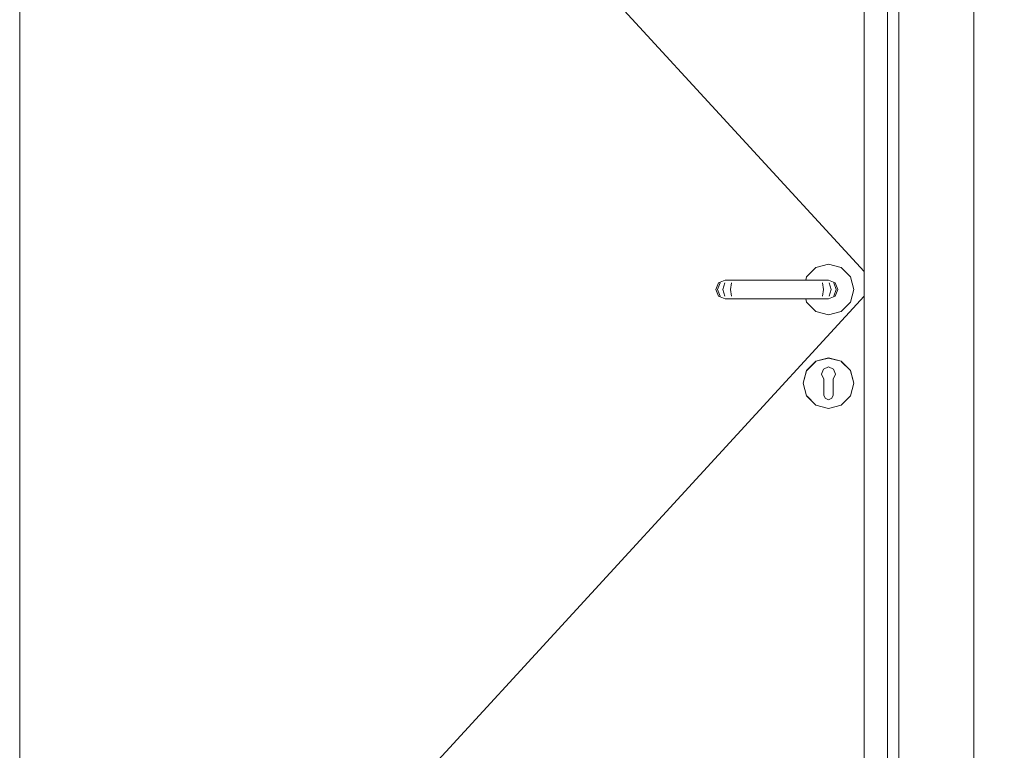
# Model space of a CAD drawing. Header units: millimetres. Extents: x 90539 to 127778, y -34922 to 14506.
# Tile 170 of 256: x 110678 to 111727, y 3399 to 4178. Entities that reach past the tile are written whole.
import ezdxf

# ---------------------------------------------------------------- set-up
doc = ezdxf.new("R2010")
doc.units = ezdxf.units.MM
doc.header["$MEASUREMENT"] = 0
doc.linetypes.add('Wipeout_Contour', pattern=[1000, 0, -1000])
for name, color, linetype in [('Nowe_A-Wymiary-Wewnętrzne', 7, 'Continuous'), ('Nowe_A-Wymiary-Zewnętrzne', 7, 'Continuous'), ('Nowe_A-Ściany-Działowe', 7, 'Continuous'), ('Nowe_Drzwi Archicad', 7, 'Continuous')]:
    doc.layers.add(name, color=color, linetype=linetype)
for name, color, linetype, lineweight, true_color in [('Nowe_A-Wymiary-Wewnętrzne_Nr_pióra__45', 7, 'Continuous', 15, 0x40a5ff), ('Nowe_A-Wymiary-Wewnętrzne_Nr_pióra__85', 7, 'Continuous', 13, 0x80c2ff), ('Nowe_A-Wymiary-Zewnętrzne_Nr_pióra__45', 7, 'Continuous', 15, 0x40a5ff), ('Nowe_A-Wymiary-Zewnętrzne_Nr_pióra__85', 7, 'Continuous', 13, 0x80c2ff)]:
    doc.layers.add(name, color=color, linetype=linetype, lineweight=lineweight, true_color=true_color)
for name, color, linetype, lineweight in [('Nowe_A-Wymiary-Wewnętrzne_Nr_pióra__46', 5, 'Continuous', 15), ('Nowe_A-Wymiary-Zewnętrzne_Nr_pióra__46', 5, 'Continuous', 15), ('Nowe_Drzwi Archicad_Nr_pióra__3', 7, 'Continuous', 13)]:
    doc.layers.add(name, color=color, linetype=linetype, lineweight=lineweight)
doc.styles.add('STYL_AUTOMATYCZNY_2', font='arial.ttf')
doc.dimstyles.new('STYL_AUTOMATYCZNY__1', dxfattribs={"dimtxt": 125, "dimasz": 47.5, "dimexe": 0.18, "dimexo": 20, "dimgap": 0, "dimtad": 1, "dimdec": 1, "dimlfac": 0.1, "dimzin": 0, "dimdsep": 46, "dimtxsty": 'STYL_AUTOMATYCZNY_2', "dimblk": 'ARROWHEAD_11', "dimblk1": 'ARROWHEAD_11', "dimblk2": 'ARROWHEAD_11', "dimcen": 0.09, "dimclrd": 256, "dimclre": 256, "dimclrt": 5, "dimadec": 1, "dimazin": 0, "dimtfac": 1, "dimtdec": 4, "dimtmove": 0, "dimatfit": 3, "dimfxl": 0, "dimtolj": 1, "dimtzin": 0, "dimarcsym": 0})

# ---------------------------------------------------------------- blocks, each defined once
blk = doc.blocks.new('ElemPrzekroju_56')
at = {"color": 254, "linetype": 'Wipeout_Contour', "lineweight": 0, "ltscale": 6609137.605395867}
blk.add_wipeout([(109677.6, 5430), (109677.6, 4990), (110477.6, 4990), (110477.6, 2890), (110560.6, 2890), (110560.6, 5007), (111694.6, 5007), (111694.6, 2890), (112223.1, 2890), (112223.1, 2892.5), (112193.1, 2892.5), (112160.4, 2976.9), (112159.1, 2984.2), (112159.1, 3094.5), (112223.1, 3094.5), (112223.1, 3095.5), (112158.1, 3095.5), (112158.1, 3118.5), (112120.9, 3118.5), (112120.9, 3122.8), (112120.9, 3147.1), (112120.9, 3150.3), (112120.9, 3218.1), (112120.9, 3218.4), (112120.9, 3368.6), (112120.9, 3404.8), (112120.9, 3438.6), (112120.9, 3465), (112120.6, 3465.6), (112120.1, 3480.3), (112119.6, 3495.3), (112118.9, 3511.6), (112118.3, 3525.4), (112117.5, 3541.5), (112116.7, 3556.9), (112116.5, 3565.5), (112120.9, 3566.7), (112120.9, 3577.4), (112120.9, 3581.3), (112120.9, 3582.5), (112158.1, 3582.5), (112158.1, 3607), (112168.5, 3639.2), (112142.4, 3643.7), (112140.4, 3645.4), (112139.5, 3647.7), (112139.6, 3649.5), (112140.4, 3654.3), (112146.3, 3688.5), (112147, 3690.8), (112148.4, 3692.3), (112150.9, 3693.3), (112184.2, 3687.7), (112184, 3687.2), (112197.8, 3730), (112223.3, 3730), (112223.3, 3730), (112777.6, 3730), (112777.6, 5430)], dxfattribs=at).dxf.layer = 'Nowe_A-Ściany-Działowe'
blk = doc.blocks.new('ElemPrzekroju_58')
at = {"layer": 'Nowe_Drzwi Archicad_Nr_pióra__3', "color": 7, "linetype": 'Continuous', "lineweight": 13}
blk.add_line((110677.6, 4890), (110677.6, 2890), dxfattribs=at)
at = {"color": 254, "linetype": 'Wipeout_Contour', "lineweight": 0, "ltscale": 446726.129617}
blk.add_wipeout([(111602.6, 2890), (111614.6, 2890), (111614.6, 4927), (111602.6, 4915)], dxfattribs=at).dxf.layer = 'Nowe_Drzwi Archicad'
at = {"color": 254, "linetype": 'Wipeout_Contour', "lineweight": 0, "ltscale": 2008936.541484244}
blk.add_wipeout([(111539.6, 3880), (111515.3, 3880), (111516.2, 3876.5), (111526.1, 3866.6), (111539.6, 3863), (111553.1, 3866.6), (111563, 3876.5), (111566.6, 3890), (111563, 3903.5), (111553.1, 3913.4), (111539.6, 3917), (111526.1, 3913.4), (111516.2, 3903.5), (111515.3, 3900), (111539.6, 3900), (111546.7, 3897.1), (111549.6, 3890), (111546.7, 3882.9)], dxfattribs=at).dxf.layer = 'Nowe_Drzwi Archicad'
at = {"color": 254, "linetype": 'Wipeout_Contour', "lineweight": 0, "ltscale": 669563.883627}
blk.add_wipeout([(111532.1, 3799.7), (111532.9, 3801.6), (111526.2, 3813.3), (111516.3, 3803.4), (111534.6, 3792.9), (111534.6, 3794.4)], dxfattribs=at).dxf.layer = 'Nowe_Drzwi Archicad'
at = {"color": 254, "linetype": 'Wipeout_Contour', "lineweight": 0, "ltscale": 669592.376022}
blk.add_wipeout([(111526.2, 3766.7), (111539.6, 3763.1), (111539.6, 3772.5), (111536.1, 3774), (111534.6, 3777.5), (111534.6, 3781.3)], dxfattribs=at).dxf.layer = 'Nowe_Drzwi Archicad'
at = {"layer": 'Nowe_Drzwi Archicad_Nr_pióra__3', "color": 7, "linetype": 'Continuous', "lineweight": 13}
for p, q in [((111526.1, 3913.4), (111539.6, 3917)), ((111539.6, 3917), (111553.1, 3913.4)), ((111553.1, 3913.4), (111563, 3903.5)), ((111563, 3903.5), (111566.6, 3890)), ((111566.6, 3890), (111563, 3876.5)), ((111563, 3876.5), (111553.1, 3866.6)), ((111539.6, 3863), (111526.1, 3866.6)), ((111553.1, 3866.6), (111539.6, 3863))]:
    blk.add_line(p, q, dxfattribs=at)
at = {"color": 254, "linetype": 'Wipeout_Contour', "lineweight": 0, "ltscale": 446914.090879}
blk.add_wipeout([(111694.6, 2890), (111694.6, 5007), (111614.6, 4927), (111614.6, 2890)], dxfattribs=at).dxf.layer = 'Nowe_Drzwi Archicad'
at = {"color": 254, "linetype": 'Wipeout_Contour', "lineweight": 0, "ltscale": 446649.454997}
blk.add_wipeout([(111577.6, 2890), (111602.6, 2890), (111602.6, 4890), (111577.6, 4890)], dxfattribs=at).dxf.layer = 'Nowe_Drzwi Archicad'
at = {"color": 254, "linetype": 'Wipeout_Contour', "lineweight": 0, "ltscale": 446442.371085}
blk.add_wipeout([(111539.6, 3900), (111538.5, 3900), (111545.1, 3897.1), (111546.7, 3897.1)], dxfattribs=at).dxf.layer = 'Nowe_Drzwi Archicad'
at = {"color": 254, "linetype": 'Wipeout_Contour', "lineweight": 0, "ltscale": 446460.0833}
blk.add_wipeout([(111549.6, 3890), (111547.9, 3890), (111545.1, 3882.9), (111546.7, 3882.9)], dxfattribs=at).dxf.layer = 'Nowe_Drzwi Archicad'
at = {"color": 254, "linetype": 'Wipeout_Contour', "lineweight": 0, "ltscale": 446356.128987}
blk.add_wipeout([(111534.6, 3790), (111534.6, 3792.9), (111516.3, 3803.4), (111512.7, 3790)], dxfattribs=at).dxf.layer = 'Nowe_Drzwi Archicad'
at = {"layer": 'Nowe_Drzwi Archicad_Nr_pióra__3', "color": 7, "linetype": 'Continuous', "lineweight": 13}
for p, q in [((111694.6, 5007), (111694.6, 2890)), ((111614.6, 2890), (111614.6, 4927)), ((111602.6, 2890), (111602.6, 4915)), ((111577.6, 2890), (111577.6, 4890)), ((110677.6, 4888.9), (111577.6, 3909.1))]:
    blk.add_line(p, q, dxfattribs=at)
at = {"color": 254, "linetype": 'Wipeout_Contour', "lineweight": 0, "ltscale": 446461.069073}
blk.add_wipeout([(111546.7, 3897.1), (111545.1, 3897.1), (111547.9, 3890), (111549.6, 3890)], dxfattribs=at).dxf.layer = 'Nowe_Drzwi Archicad'
at = {"color": 254, "linetype": 'Wipeout_Contour', "lineweight": 0, "ltscale": 446439.991133}
blk.add_wipeout([(111546.7, 3882.9), (111545.1, 3882.9), (111538.5, 3880), (111539.6, 3880)], dxfattribs=at).dxf.layer = 'Nowe_Drzwi Archicad'
at = {"color": 254, "linetype": 'Wipeout_Contour', "lineweight": 0, "ltscale": 446344.842975}
blk.add_wipeout([(111516.2, 3803.5), (111516.3, 3803.4), (111526.2, 3813.3), (111526.1, 3813.4)], dxfattribs=at).dxf.layer = 'Nowe_Drzwi Archicad'
at = {"color": 254, "linetype": 'Wipeout_Contour', "lineweight": 0, "ltscale": 446367.038994}
blk.add_wipeout([(111534.6, 3781.3), (111534.6, 3787.1), (111516.3, 3776.5), (111526.2, 3766.7)], dxfattribs=at).dxf.layer = 'Nowe_Drzwi Archicad'
at = {"color": 254, "linetype": 'Wipeout_Contour', "lineweight": 0, "ltscale": 446431.725387}
blk.add_wipeout([(111538.5, 3900), (111535.2, 3900), (111540.3, 3897.1), (111545.1, 3897.1)], dxfattribs=at).dxf.layer = 'Nowe_Drzwi Archicad'
at = {"color": 254, "linetype": 'Wipeout_Contour', "lineweight": 0, "ltscale": 446446.58873}
blk.add_wipeout([(111547.9, 3890), (111542.4, 3890), (111540.3, 3882.9), (111545.1, 3882.9)], dxfattribs=at).dxf.layer = 'Nowe_Drzwi Archicad'
at = {"color": 254, "linetype": 'Wipeout_Contour', "lineweight": 0, "ltscale": 557996.986604}
blk.add_wipeout([(111534.2, 3805.1), (111539.6, 3807.4), (111539.6, 3816.9), (111526.2, 3813.3), (111532.9, 3801.6)], dxfattribs=at).dxf.layer = 'Nowe_Drzwi Archicad'
at = {"color": 254, "linetype": 'Wipeout_Contour', "lineweight": 0, "ltscale": 446355.072565}
blk.add_wipeout([(111534.6, 3787.1), (111534.6, 3790), (111512.7, 3790), (111516.3, 3776.5)], dxfattribs=at).dxf.layer = 'Nowe_Drzwi Archicad'
at = {"color": 254, "linetype": 'Wipeout_Contour', "lineweight": 0, "ltscale": 446447.574531}
blk.add_wipeout([(111545.1, 3897.1), (111540.3, 3897.1), (111542.4, 3890), (111547.9, 3890)], dxfattribs=at).dxf.layer = 'Nowe_Drzwi Archicad'
at = {"color": 254, "linetype": 'Wipeout_Contour', "lineweight": 0, "ltscale": 446429.34538}
blk.add_wipeout([(111545.1, 3882.9), (111540.3, 3882.9), (111535.2, 3880), (111538.5, 3880)], dxfattribs=at).dxf.layer = 'Nowe_Drzwi Archicad'
at = {"color": 254, "linetype": 'Wipeout_Contour', "lineweight": 0, "ltscale": 446392.414687}
blk.add_wipeout([(111526.1, 3813.4), (111526.2, 3813.3), (111539.6, 3816.9), (111539.6, 3817)], dxfattribs=at).dxf.layer = 'Nowe_Drzwi Archicad'
at = {"color": 254, "linetype": 'Wipeout_Contour', "lineweight": 0, "ltscale": 446316.318344}
blk.add_wipeout([(111512.6, 3790), (111512.7, 3790), (111516.3, 3803.4), (111516.2, 3803.5)], dxfattribs=at).dxf.layer = 'Nowe_Drzwi Archicad'
at = {"color": 254, "linetype": 'Wipeout_Contour', "lineweight": 0, "ltscale": 669648.302394}
blk.add_wipeout([(111539.6, 3763.1), (111553.1, 3766.7), (111544.6, 3781.3), (111544.6, 3777.5), (111543.1, 3774), (111539.6, 3772.5)], dxfattribs=at).dxf.layer = 'Nowe_Drzwi Archicad'
at = {"layer": 'Nowe_Drzwi Archicad_Nr_pióra__3', "color": 7, "linetype": 'Continuous', "lineweight": 13}
blk.add_line((111516.2, 3803.5), (111526.1, 3813.4), dxfattribs=at)
at = {"color": 254, "linetype": 'Wipeout_Contour', "lineweight": 0, "ltscale": 446411.677006}
blk.add_wipeout([(111535.2, 3900), (111530.4, 3900), (111533.1, 3897.1), (111540.3, 3897.1)], dxfattribs=at).dxf.layer = 'Nowe_Drzwi Archicad'
at = {"color": 254, "linetype": 'Wipeout_Contour', "lineweight": 0, "ltscale": 446420.967111}
blk.add_wipeout([(111542.4, 3890), (111534.3, 3890), (111533.1, 3882.9), (111540.3, 3882.9)], dxfattribs=at).dxf.layer = 'Nowe_Drzwi Archicad'
at = {"color": 254, "linetype": 'Wipeout_Contour', "lineweight": 0, "ltscale": 558049.248427}
blk.add_wipeout([(111545, 3805.1), (111546.3, 3801.6), (111553.1, 3813.3), (111539.6, 3816.9), (111539.6, 3807.4)], dxfattribs=at).dxf.layer = 'Nowe_Drzwi Archicad'
at = {"color": 254, "linetype": 'Wipeout_Contour', "lineweight": 0, "ltscale": 446385.583367}
blk.add_wipeout([(111539.6, 3763), (111539.6, 3763.1), (111526.2, 3766.7), (111526.1, 3766.6)], dxfattribs=at).dxf.layer = 'Nowe_Drzwi Archicad'
at = {"color": 254, "linetype": 'Wipeout_Contour', "lineweight": 0, "ltscale": 446421.952965}
blk.add_wipeout([(111540.3, 3897.1), (111533.1, 3897.1), (111534.3, 3890), (111542.4, 3890)], dxfattribs=at).dxf.layer = 'Nowe_Drzwi Archicad'
at = {"color": 254, "linetype": 'Wipeout_Contour', "lineweight": 0, "ltscale": 446409.296895}
blk.add_wipeout([(111540.3, 3882.9), (111533.1, 3882.9), (111530.4, 3880), (111535.2, 3880)], dxfattribs=at).dxf.layer = 'Nowe_Drzwi Archicad'
at = {"color": 254, "linetype": 'Wipeout_Contour', "lineweight": 0, "ltscale": 446446.290617}
blk.add_wipeout([(111539.6, 3817), (111539.6, 3816.9), (111553.1, 3813.3), (111553.1, 3813.4)], dxfattribs=at).dxf.layer = 'Nowe_Drzwi Archicad'
at = {"color": 254, "linetype": 'Wipeout_Contour', "lineweight": 0, "ltscale": 446461.553338}
blk.add_wipeout([(111544.6, 3787.1), (111544.6, 3781.3), (111553.1, 3766.7), (111562.9, 3776.5)], dxfattribs=at).dxf.layer = 'Nowe_Drzwi Archicad'
at = {"color": 254, "linetype": 'Wipeout_Contour', "lineweight": 0, "ltscale": 446339.841687}
blk.add_wipeout([(111526.1, 3766.6), (111526.2, 3766.7), (111516.3, 3776.5), (111516.2, 3776.5)], dxfattribs=at).dxf.layer = 'Nowe_Drzwi Archicad'
at = {"layer": 'Nowe_Drzwi Archicad_Nr_pióra__3', "color": 7, "linetype": 'Continuous', "lineweight": 13}
for p, q in [((111539.6, 3900), (111546.7, 3897.1)), ((111540.3, 3897.1), (111542.4, 3890)), ((111545.1, 3897.1), (111547.9, 3890)), ((111546.7, 3897.1), (111549.6, 3890)), ((111546.7, 3882.9), (111539.6, 3880)), ((111542.4, 3890), (111540.3, 3882.9)), ((111547.9, 3890), (111545.1, 3882.9)), ((111549.6, 3890), (111546.7, 3882.9))]:
    blk.add_line(p, q, dxfattribs=at)
at = {"color": 254, "linetype": 'Wipeout_Contour', "lineweight": 0, "ltscale": 446386.085854}
blk.add_wipeout([(111530.4, 3900), (111524.6, 3900), (111525.3, 3897.1), (111533.1, 3897.1)], dxfattribs=at).dxf.layer = 'Nowe_Drzwi Archicad'
at = {"color": 254, "linetype": 'Wipeout_Contour', "lineweight": 0, "ltscale": 446389.138544}
blk.add_wipeout([(111534.3, 3890), (111525.6, 3890), (111525.3, 3882.9), (111533.1, 3882.9)], dxfattribs=at).dxf.layer = 'Nowe_Drzwi Archicad'
at = {"color": 254, "linetype": 'Wipeout_Contour', "lineweight": 0, "ltscale": 669688.298138}
blk.add_wipeout([(111547.1, 3799.7), (111544.6, 3794.4), (111544.6, 3792.9), (111562.9, 3803.4), (111553.1, 3813.3), (111546.3, 3801.6)], dxfattribs=at).dxf.layer = 'Nowe_Drzwi Archicad'
at = {"color": 254, "linetype": 'Wipeout_Contour', "lineweight": 0, "ltscale": 446314.487803}
blk.add_wipeout([(111516.2, 3776.5), (111516.3, 3776.5), (111512.7, 3790), (111512.6, 3790)], dxfattribs=at).dxf.layer = 'Nowe_Drzwi Archicad'
at = {"color": 254, "linetype": 'Wipeout_Contour', "lineweight": 0, "ltscale": 446439.460064}
blk.add_wipeout([(111553.1, 3766.6), (111553.1, 3766.7), (111539.6, 3763.1), (111539.6, 3763)], dxfattribs=at).dxf.layer = 'Nowe_Drzwi Archicad'
at = {"layer": 'Nowe_Drzwi Archicad_Nr_pióra__3', "color": 7, "linetype": 'Continuous', "lineweight": 13}
for p, q in [((111539.6, 3880), (111538.5, 3880)), ((111526.1, 3813.4), (111539.6, 3817)), ((111512.6, 3790), (111516.2, 3803.5)), ((111516.2, 3776.5), (111512.6, 3790)), ((111526.1, 3766.6), (111516.2, 3776.5)), ((111539.6, 3763), (111526.1, 3766.6))]:
    blk.add_line(p, q, dxfattribs=at)
at = {"color": 254, "linetype": 'Wipeout_Contour', "lineweight": 0, "ltscale": 446390.124464}
blk.add_wipeout([(111533.1, 3897.1), (111525.3, 3897.1), (111525.6, 3890), (111534.3, 3890)], dxfattribs=at).dxf.layer = 'Nowe_Drzwi Archicad'
at = {"color": 254, "linetype": 'Wipeout_Contour', "lineweight": 0, "ltscale": 446383.705611}
blk.add_wipeout([(111533.1, 3882.9), (111525.3, 3882.9), (111524.6, 3880), (111530.4, 3880)], dxfattribs=at).dxf.layer = 'Nowe_Drzwi Archicad'
at = {"color": 254, "linetype": 'Wipeout_Contour', "lineweight": 0, "ltscale": 446492.022176}
blk.add_wipeout([(111553.1, 3813.4), (111553.1, 3813.3), (111562.9, 3803.4), (111563, 3803.5)], dxfattribs=at).dxf.layer = 'Nowe_Drzwi Archicad'
at = {"layer": 'Nowe_Drzwi Archicad_Nr_pióra__3', "color": 7, "linetype": 'Continuous', "lineweight": 13}
for p, q in [((111533.1, 3897.1), (111534.3, 3890)), ((111538.5, 3900), (111535.2, 3900)), ((111539.6, 3900), (111538.5, 3900)), ((111534.3, 3890), (111533.1, 3882.9)), ((111538.5, 3880), (111535.2, 3880)), ((111539.6, 3817), (111553.1, 3813.4))]:
    blk.add_line(p, q, dxfattribs=at)
at = {"color": 254, "linetype": 'Wipeout_Contour', "lineweight": 0, "ltscale": 446211.014222}
blk.add_wipeout([(111524.6, 3900), (111444.6, 3900), (111443.9, 3897.1), (111525.3, 3897.1)], dxfattribs=at).dxf.layer = 'Nowe_Drzwi Archicad'
at = {"color": 254, "linetype": 'Wipeout_Contour', "lineweight": 0, "ltscale": 446209.329581}
blk.add_wipeout([(111525.6, 3890), (111443.6, 3890), (111443.9, 3882.9), (111525.3, 3882.9)], dxfattribs=at).dxf.layer = 'Nowe_Drzwi Archicad'
at = {"color": 254, "linetype": 'Wipeout_Contour', "lineweight": 0, "ltscale": 446476.780456}
blk.add_wipeout([(111544.6, 3792.9), (111544.6, 3790), (111566.5, 3790), (111562.9, 3803.4)], dxfattribs=at).dxf.layer = 'Nowe_Drzwi Archicad'
at = {"layer": 'Nowe_Drzwi Archicad_Nr_pióra__3', "color": 7, "linetype": 'Continuous', "lineweight": 13}
blk.add_line((111516.2, 3903.5), (111526.1, 3913.4), dxfattribs=at)
at = {"color": 254, "linetype": 'Wipeout_Contour', "lineweight": 0, "ltscale": 446210.315896}
blk.add_wipeout([(111525.3, 3897.1), (111443.9, 3897.1), (111443.6, 3890), (111525.6, 3890)], dxfattribs=at).dxf.layer = 'Nowe_Drzwi Archicad'
at = {"color": 254, "linetype": 'Wipeout_Contour', "lineweight": 0, "ltscale": 446208.633047}
blk.add_wipeout([(111525.3, 3882.9), (111443.9, 3882.9), (111444.6, 3880), (111524.6, 3880)], dxfattribs=at).dxf.layer = 'Nowe_Drzwi Archicad'
at = {"color": 254, "linetype": 'Wipeout_Contour', "lineweight": 0, "ltscale": 446475.724418}
blk.add_wipeout([(111544.6, 3790), (111544.6, 3787.1), (111562.9, 3776.5), (111566.5, 3790)], dxfattribs=at).dxf.layer = 'Nowe_Drzwi Archicad'
at = {"layer": 'Nowe_Drzwi Archicad_Nr_pióra__3', "color": 7, "linetype": 'Continuous', "lineweight": 13}
for p, q in [((111515.3, 3900), (111516.2, 3903.5)), ((111530.4, 3900), (111524.6, 3900)), ((111535.2, 3900), (111530.4, 3900)), ((111516.2, 3876.5), (111515.3, 3880)), ((111526.1, 3866.6), (111516.2, 3876.5)), ((111530.4, 3880), (111524.6, 3880)), ((111535.2, 3880), (111530.4, 3880))]:
    blk.add_line(p, q, dxfattribs=at)
at = {"color": 254, "linetype": 'Wipeout_Contour', "lineweight": 0, "ltscale": 446035.942649}
blk.add_wipeout([(111444.6, 3900), (111438.9, 3900), (111436.1, 3897.1), (111443.9, 3897.1)], dxfattribs=at).dxf.layer = 'Nowe_Drzwi Archicad'
at = {"color": 254, "linetype": 'Wipeout_Contour', "lineweight": 0, "ltscale": 446029.52068}
blk.add_wipeout([(111443.6, 3890), (111435, 3890), (111436.1, 3882.9), (111443.9, 3882.9)], dxfattribs=at).dxf.layer = 'Nowe_Drzwi Archicad'
at = {"color": 254, "linetype": 'Wipeout_Contour', "lineweight": 0, "ltscale": 1339247.834136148}
blk.add_wipeout([(111532.1, 3799.7), (111534.6, 3794.4), (111534.6, 3777.5), (111536.1, 3774), (111539.6, 3772.5), (111543.1, 3774), (111544.6, 3777.5), (111544.6, 3794.4), (111547.1, 3799.7), (111545, 3805.1), (111539.6, 3807.4), (111534.2, 3805.1)], dxfattribs=at).dxf.layer = 'Nowe_Drzwi Archicad'
at = {"color": 254, "linetype": 'Wipeout_Contour', "lineweight": 0, "ltscale": 446517.366704}
blk.add_wipeout([(111563, 3803.5), (111562.9, 3803.4), (111566.5, 3790), (111566.6, 3790)], dxfattribs=at).dxf.layer = 'Nowe_Drzwi Archicad'
at = {"color": 254, "linetype": 'Wipeout_Contour', "lineweight": 0, "ltscale": 446487.02242}
blk.add_wipeout([(111563, 3776.5), (111562.9, 3776.5), (111553.1, 3766.7), (111553.1, 3766.6)], dxfattribs=at).dxf.layer = 'Nowe_Drzwi Archicad'
at = {"layer": 'Nowe_Drzwi Archicad_Nr_pióra__3', "color": 7, "linetype": 'Continuous', "lineweight": 13}
for p, q in [((111553.1, 3813.4), (111563, 3803.5)), ((111532.9, 3801.6), (111532.1, 3799.7)), ((111532.1, 3799.7), (111534.6, 3794.4)), ((111532.9, 3801.6), (111534.2, 3805.1)), ((111539.6, 3807.4), (111534.2, 3805.1)), ((111545, 3805.1), (111539.6, 3807.4)), ((111544.6, 3794.4), (111547.1, 3799.7)), ((111546.3, 3801.6), (111545, 3805.1)), ((111546.3, 3801.6), (111547.1, 3799.7)), ((111534.6, 3794.4), (111534.6, 3792.9)), ((111534.6, 3792.9), (111534.6, 3790)), ((111534.6, 3790), (111534.6, 3787.1)), ((111544.6, 3792.9), (111544.6, 3794.4)), ((111544.6, 3792.9), (111544.6, 3790)), ((111544.6, 3790), (111544.6, 3787.1)), ((111534.6, 3787.1), (111534.6, 3781.3)), ((111534.6, 3781.3), (111534.6, 3777.5)), ((111534.6, 3777.5), (111536.1, 3774)), ((111543.1, 3774), (111544.6, 3777.5)), ((111544.6, 3787.1), (111544.6, 3781.3)), ((111544.6, 3781.3), (111544.6, 3777.5)), ((111536.1, 3774), (111539.6, 3772.5)), ((111539.6, 3772.5), (111543.1, 3774)), ((111553.1, 3766.6), (111539.6, 3763))]:
    blk.add_line(p, q, dxfattribs=at)
at = {"color": 254, "linetype": 'Wipeout_Contour', "lineweight": 0, "ltscale": 446030.50739}
blk.add_wipeout([(111443.9, 3897.1), (111436.1, 3897.1), (111435, 3890), (111443.6, 3890)], dxfattribs=at).dxf.layer = 'Nowe_Drzwi Archicad'
at = {"color": 254, "linetype": 'Wipeout_Contour', "lineweight": 0, "ltscale": 446033.560544}
blk.add_wipeout([(111443.9, 3882.9), (111436.1, 3882.9), (111438.9, 3880), (111444.6, 3880)], dxfattribs=at).dxf.layer = 'Nowe_Drzwi Archicad'
at = {"color": 254, "linetype": 'Wipeout_Contour', "lineweight": 0, "ltscale": 446515.536929}
blk.add_wipeout([(111566.6, 3790), (111566.5, 3790), (111562.9, 3776.5), (111563, 3776.5)], dxfattribs=at).dxf.layer = 'Nowe_Drzwi Archicad'
at = {"layer": 'Nowe_Drzwi Archicad_Nr_pióra__3', "color": 7, "linetype": 'Continuous', "lineweight": 13}
for p, q in [((111524.6, 3900), (111444.6, 3900)), ((111524.6, 3880), (111444.6, 3880)), ((111563, 3803.5), (111566.6, 3790)), ((111566.6, 3790), (111563, 3776.5)), ((111563, 3776.5), (111553.1, 3766.6))]:
    blk.add_line(p, q, dxfattribs=at)
at = {"color": 254, "linetype": 'Wipeout_Contour', "lineweight": 0, "ltscale": 446010.351524}
blk.add_wipeout([(111438.9, 3900), (111434, 3900), (111428.9, 3897.1), (111436.1, 3897.1)], dxfattribs=at).dxf.layer = 'Nowe_Drzwi Archicad'
at = {"color": 254, "linetype": 'Wipeout_Contour', "lineweight": 0, "ltscale": 445997.692148}
blk.add_wipeout([(111435, 3890), (111426.8, 3890), (111428.9, 3882.9), (111436.1, 3882.9)], dxfattribs=at).dxf.layer = 'Nowe_Drzwi Archicad'
at = {"color": 254, "linetype": 'Wipeout_Contour', "lineweight": 0, "ltscale": 445998.678924}
blk.add_wipeout([(111436.1, 3897.1), (111428.9, 3897.1), (111426.8, 3890), (111435, 3890)], dxfattribs=at).dxf.layer = 'Nowe_Drzwi Archicad'
at = {"color": 254, "linetype": 'Wipeout_Contour', "lineweight": 0, "ltscale": 446007.969286}
blk.add_wipeout([(111436.1, 3882.9), (111428.9, 3882.9), (111434, 3880), (111438.9, 3880)], dxfattribs=at).dxf.layer = 'Nowe_Drzwi Archicad'
at = {"color": 254, "linetype": 'Wipeout_Contour', "lineweight": 0, "ltscale": 445990.303168}
blk.add_wipeout([(111434, 3900), (111430.8, 3900), (111424.1, 3897.1), (111428.9, 3897.1)], dxfattribs=at).dxf.layer = 'Nowe_Drzwi Archicad'
at = {"color": 254, "linetype": 'Wipeout_Contour', "lineweight": 0, "ltscale": 445972.070563}
blk.add_wipeout([(111426.8, 3890), (111421.3, 3890), (111424.1, 3882.9), (111428.9, 3882.9)], dxfattribs=at).dxf.layer = 'Nowe_Drzwi Archicad'
at = {"layer": 'Nowe_Drzwi Archicad_Nr_pióra__3', "color": 7, "linetype": 'Continuous', "lineweight": 13}
blk.add_line((111444.6, 3900), (111438.9, 3900), dxfattribs=at)
at = {"color": 254, "linetype": 'Wipeout_Contour', "lineweight": 0, "ltscale": 445973.057391}
blk.add_wipeout([(111428.9, 3897.1), (111424.1, 3897.1), (111421.3, 3890), (111426.8, 3890)], dxfattribs=at).dxf.layer = 'Nowe_Drzwi Archicad'
at = {"color": 254, "linetype": 'Wipeout_Contour', "lineweight": 0, "ltscale": 445987.920826}
blk.add_wipeout([(111428.9, 3882.9), (111424.1, 3882.9), (111430.8, 3880), (111434, 3880)], dxfattribs=at).dxf.layer = 'Nowe_Drzwi Archicad'
at = {"layer": 'Nowe_Drzwi Archicad_Nr_pióra__3', "color": 7, "linetype": 'Continuous', "lineweight": 13}
blk.add_line((111444.6, 3880), (111438.9, 3880), dxfattribs=at)
at = {"color": 254, "linetype": 'Wipeout_Contour', "lineweight": 0, "ltscale": 445979.657485}
blk.add_wipeout([(111430.8, 3900), (111429.6, 3900), (111422.5, 3897.1), (111424.1, 3897.1)], dxfattribs=at).dxf.layer = 'Nowe_Drzwi Archicad'
at = {"color": 254, "linetype": 'Wipeout_Contour', "lineweight": 0, "ltscale": 445958.576014}
blk.add_wipeout([(111421.3, 3890), (111419.6, 3890), (111422.5, 3882.9), (111424.1, 3882.9)], dxfattribs=at).dxf.layer = 'Nowe_Drzwi Archicad'
at = {"layer": 'Nowe_Drzwi Archicad_Nr_pióra__3', "color": 7, "linetype": 'Continuous', "lineweight": 13}
for p, q in [((111430.8, 3900), (111429.6, 3900)), ((111434, 3900), (111430.8, 3900)), ((111438.9, 3900), (111434, 3900)), ((111436.1, 3897.1), (111435, 3890))]:
    blk.add_line(p, q, dxfattribs=at)
at = {"color": 254, "linetype": 'Wipeout_Contour', "lineweight": 0, "ltscale": 445959.562871}
blk.add_wipeout([(111424.1, 3897.1), (111422.5, 3897.1), (111419.6, 3890), (111421.3, 3890)], dxfattribs=at).dxf.layer = 'Nowe_Drzwi Archicad'
at = {"color": 254, "linetype": 'Wipeout_Contour', "lineweight": 0, "ltscale": 445977.275088}
blk.add_wipeout([(111424.1, 3882.9), (111422.5, 3882.9), (111429.6, 3880), (111430.8, 3880)], dxfattribs=at).dxf.layer = 'Nowe_Drzwi Archicad'
at = {"layer": 'Nowe_Drzwi Archicad_Nr_pióra__3', "color": 7, "linetype": 'Continuous', "lineweight": 13}
for p, q in [((111422.5, 3897.1), (111419.6, 3890)), ((111424.1, 3897.1), (111421.3, 3890)), ((111429.6, 3900), (111422.5, 3897.1)), ((111428.9, 3897.1), (111426.8, 3890)), ((110677.6, 2903.1), (111577.6, 3882.9)), ((111419.6, 3890), (111422.5, 3882.9)), ((111421.3, 3890), (111424.1, 3882.9)), ((111422.5, 3882.9), (111429.6, 3880)), ((111426.8, 3890), (111428.9, 3882.9)), ((111435, 3890), (111436.1, 3882.9)), ((111430.8, 3880), (111429.6, 3880)), ((111434, 3880), (111430.8, 3880)), ((111438.9, 3880), (111434, 3880))]:
    blk.add_line(p, q, dxfattribs=at)
blk = doc.blocks.new('*D718')
at = {"layer": 'Nowe_A-Wymiary-Wewnętrzne_Nr_pióra__45', "linetype": 'Continuous', "lineweight": 15, "true_color": 0x40a5ff}
for points in [[(116511.2, 3790), (116512.1, 3785.2), (116514.8, 3781.2), (116518.9, 3778.5), (116523.7, 3777.5), (116528.4, 3778.5), (116532.5, 3781.2), (116535.2, 3785.2), (116536.2, 3790), (116535.2, 3794.8), (116532.5, 3798.8), (116528.4, 3801.5), (116523.7, 3802.5), (116518.9, 3801.5), (116514.8, 3798.8), (116512.1, 3794.8)], [(116511.2, 2890), (116512.1, 2885.2), (116514.8, 2881.2), (116518.9, 2878.5), (116523.7, 2877.5), (116528.4, 2878.5), (116532.5, 2881.2), (116535.2, 2885.2), (116536.2, 2890), (116535.2, 2894.8), (116532.5, 2898.8), (116528.4, 2901.5), (116523.7, 2902.5), (116518.9, 2901.5), (116514.8, 2898.8), (116512.1, 2894.8)]]:
    blk.add_hatch(color=161, dxfattribs=at).paths.add_polyline_path(points)
at = {"layer": 'Nowe_A-Wymiary-Wewnętrzne_Nr_pióra__45', "color": 161, "linetype": 'Continuous', "lineweight": 15, "true_color": 0x40a5ff}
for centre in [(116523.7, 3790), (116523.7, 2890)]:
    blk.add_circle(centre, 12.5, dxfattribs=at)
at = {"layer": 'Nowe_A-Wymiary-Wewnętrzne_Nr_pióra__85', "color": 151, "linetype": 'Continuous', "lineweight": 13, "true_color": 0x80c2ff}
for p, q in [((116511.2, 3790), (116476.8, 3790)), ((116570.5, 3790), (116536.2, 3790)), ((116523.7, 2902.5), (116523.7, 3777.5)), ((116511.2, 2890), (116476.8, 2890)), ((116570.5, 2890), (116536.2, 2890))]:
    blk.add_line(p, q, dxfattribs=at)
at = {"layer": 'Nowe_A-Wymiary-Wewnętrzne_Nr_pióra__46', "color": 5, "lineweight": 15, "char_height": 125, "attachment_point": 7, "rotation": 90, "style": 'STYL_AUTOMATYCZNY_2'}
for s, insert in [('\\A1;{\\pql;\\fArial|b0|i0|c238|p0;\\W1.000000;90,0}', (116498.7, 3340)), ('\\A1;{\\pql;\\fArial|b0|i0|c238|p0;\\W1.000000;35,0}', (116498.7, 2902.5))]:
    blk.add_mtext(s, dxfattribs=dict(at, insert=insert))
blk = doc.blocks.new('ARROWHEAD_11')
at = {"color": 0, "linetype": 'Continuous', "lineweight": 0}
blk.add_line((0, 0), (-1, 0), dxfattribs=at)
at = {"color": 0, "linetype": 'Continuous', "lineweight": 0, "const_width": 0.25, "flags": 128}
blk.add_lwpolyline([(-0.125, 0, 1), (0.125, 0, 1)], format="xyb", close=True, dxfattribs=at)
blk = doc.blocks.new('*D748')
at = {"layer": 'Nowe_A-Wymiary-Zewnętrzne_Nr_pióra__45', "linetype": 'Continuous', "lineweight": 15, "true_color": 0x40a5ff}
for points in [[(119375.1, 12845), (119376.1, 12840.2), (119378.8, 12836.2), (119382.8, 12833.5), (119387.6, 12832.5), (119392.4, 12833.5), (119396.5, 12836.2), (119399.2, 12840.2), (119400.1, 12845), (119399.2, 12849.8), (119396.5, 12853.8), (119392.4, 12856.5), (119387.6, 12857.5), (119382.8, 12856.5), (119378.8, 12853.8), (119376.1, 12849.8)], [(119375.1, -450), (119376.1, -454.8), (119378.8, -458.8), (119382.8, -461.5), (119387.6, -462.5), (119392.4, -461.5), (119396.5, -458.8), (119399.2, -454.8), (119400.1, -450), (119399.2, -445.2), (119396.5, -441.2), (119392.4, -438.5), (119387.6, -437.5), (119382.8, -438.5), (119378.8, -441.2), (119376.1, -445.2)]]:
    blk.add_hatch(color=161, dxfattribs=at).paths.add_polyline_path(points)
at = {"layer": 'Nowe_A-Wymiary-Zewnętrzne_Nr_pióra__45', "color": 161, "linetype": 'Continuous', "lineweight": 15, "true_color": 0x40a5ff}
for centre in [(119387.6, 12845), (119387.6, -450)]:
    blk.add_circle(centre, 12.5, dxfattribs=at)
at = {"layer": 'Nowe_A-Wymiary-Zewnętrzne_Nr_pióra__85', "color": 151, "linetype": 'Continuous', "lineweight": 13, "true_color": 0x80c2ff}
for p, q in [((119387.6, 12857.5), (119387.6, 12870)), ((119375.1, 12845), (119340.8, 12845)), ((119434.5, 12845), (119400.1, 12845)), ((119387.6, -437.5), (119387.6, 12832.5)), ((119375.1, -450), (119340.8, -450)), ((119434.5, -450), (119400.1, -450)), ((119387.6, -475), (119387.6, -462.5))]:
    blk.add_line(p, q, dxfattribs=at)
at = {"layer": 'Nowe_A-Wymiary-Zewnętrzne_Nr_pióra__46', "color": 5, "lineweight": 15, "insert": (119362.6, 5911.5), "char_height": 125, "attachment_point": 7, "rotation": 90, "style": 'STYL_AUTOMATYCZNY_2'}
blk.add_mtext('\\A1;{\\pql;\\fArial|b0|i0|c238|p0;\\W1.000000;1\xa0329,5}', dxfattribs=at)

msp = doc.modelspace()

# ---------------------------------------------------------------- block references
at = {"layer": 'Nowe_A-Ściany-Działowe', "lineweight": 0}
msp.add_blockref('ElemPrzekroju_56', (0, 0), dxfattribs=at)

# ---------------------------------------------------------------- next in the draw order: block references
at = {"layer": 'Nowe_Drzwi Archicad', "lineweight": 0}
msp.add_blockref('ElemPrzekroju_58', (0, 0), dxfattribs=at)

# ---------------------------------------------------------------- next in the draw order: dimensions: what is measured, and where the dimension line sits
at = {"layer": 'Nowe_A-Wymiary-Wewnętrzne', "color": 151, "linetype": 'Continuous', "lineweight": 13, "true_color": 0x80c2ff}
dim = msp.add_linear_dim(base=(116523.66, 3790), p1=(99177.6, 2890), p2=(116907.6, 3790), angle=90, dimstyle='STYL_AUTOMATYCZNY__1', dxfattribs=at)
dim.commit()
dim.dimension.update_dxf_attribs({"geometry": '*D718', "text_midpoint": (116436.16, 3501.82), "dimtype": 160, "text_rotation": 90})
at = {"layer": 'Nowe_A-Wymiary-Zewnętrzne', "color": 151, "linetype": 'Continuous', "lineweight": 13, "true_color": 0x80c2ff}
dim = msp.add_linear_dim(base=(119387.63, 12845), p1=(95120.09, -450), p2=(98654.74, 12845), angle=90, dimstyle='STYL_AUTOMATYCZNY__1', dxfattribs=at)
dim.commit()
dim.dimension.update_dxf_attribs({"geometry": '*D748', "text_midpoint": (119300.13, 6192.64), "dimtype": 160, "text_rotation": 90})

doc.saveas('drawing.dxf')
